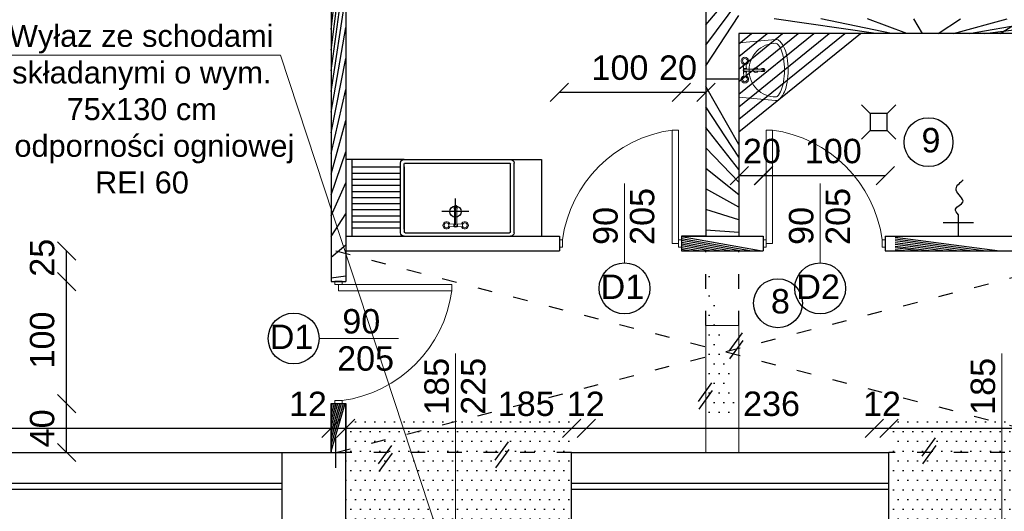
# Model space of a CAD drawing. Header units: millimetres. Extents: x 6197 to 108098, y 4257 to 29730.
# Tile 30 of 148: x 17770 to 18577, y 11097 to 11500. Entities that reach past the tile are written whole.
import ezdxf

# ---------------------------------------------------------------- set-up
doc = ezdxf.new("R2010")
doc.units = ezdxf.units.MM
doc.linetypes.add('ACAD_ISO03W100', pattern=[30, 12, -18])
doc.layers.add('R-TAB', color=1, linetype='Continuous')
doc.layers.add('wuposażenie 0.15', color=140, linetype='Continuous', lineweight=15)
doc.styles.get("Standard").update_dxf_attribs({"font": 'arial.ttf'})
doc.dimstyles.new('ISO-25', dxfattribs={"dimtxt": 2.5, "dimasz": 2.5, "dimexe": 1.25, "dimexo": 0.625, "dimtad": 1, "dimtxsty": 'Standard', "dimcen": 2.5, "dimadec": 0, "dimazin": 0, "dimtfac": 1, "dimtmove": 0, "dimatfit": 3, "dimfxl": 1, "dimarcsym": 0})
pattern_1 = [(0, (-1177844323.7111, -935728472.6591815), (3.96875, 7.9375), [0, -7.9375])]

# ---------------------------------------------------------------- blocks, each defined once
blk = doc.blocks.new('_Oblique')
at = {"color": 0, "linetype": 'ByBlock', "lineweight": -2}
blk.add_line((-0.5, -0.5), (0.5, 0.5), dxfattribs=at)
blk = doc.blocks.new('*D742')
at = {"color": 0, "lineweight": -2, "transparency": 16777216}
blk.add_line((17532.33067875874, 11165.42034002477), (18025.33067399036, 11165.42034002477), dxfattribs=at)
at = {"layer": 'Defpoints', "color": 0, "transparency": 16777216}
for p in [(18025.33067399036, 11165.42034002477), (17532.33067875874, 11145.62653955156), (18025.33067399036, 11145.62654372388)]:
    blk.add_point(p, dxfattribs=at)
at = {"color": 0, "lineweight": -2, "transparency": 16777216, "xscale": 15, "yscale": 15, "zscale": 15, "rotation": 180}
blk.add_blockref('_Oblique', (17532.33067875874, 11165.42034002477), dxfattribs=at)
at = {"color": 0, "lineweight": -2, "transparency": 16777216, "xscale": 15, "yscale": 15, "zscale": 15}
blk.add_blockref('_Oblique', (18025.33067399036, 11165.42034002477), dxfattribs=at)
at = {"color": 0, "transparency": 16777216, "insert": (17653.28853899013, 11185.41033872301), "char_height": 20, "attachment_point": 5}
blk.add_mtext('493', dxfattribs=at)
blk = doc.blocks.new('*D743')
at = {"color": 0, "lineweight": -2, "transparency": 16777216}
blk.add_line((18025.33067399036, 11165.42034002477), (18037.33067399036, 11165.42034002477), dxfattribs=at)
at = {"layer": 'Defpoints', "color": 0, "transparency": 16777216}
for p in [(18037.33067399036, 11165.42034002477), (18025.33067399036, 11145.62653955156), (18037.33067399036, 11145.6265464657)]:
    blk.add_point(p, dxfattribs=at)
at = {"color": 0, "lineweight": -2, "transparency": 16777216, "xscale": 15, "yscale": 15, "zscale": 15, "rotation": 180}
blk.add_blockref('_Oblique', (18025.33067399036, 11165.42034002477), dxfattribs=at)
at = {"color": 0, "lineweight": -2, "transparency": 16777216, "xscale": 15, "yscale": 15, "zscale": 15}
blk.add_blockref('_Oblique', (18037.33067399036, 11165.42034002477), dxfattribs=at)
at = {"color": 0, "transparency": 16777216, "insert": (18006.36895304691, 11185.41033872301), "char_height": 20, "attachment_point": 5}
blk.add_mtext('12', dxfattribs=at)
blk = doc.blocks.new('*D744')
at = {"color": 0, "lineweight": -2, "transparency": 16777216}
blk.add_line((18037.33067399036, 11165.42034002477), (18222.3306744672, 11165.42034002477), dxfattribs=at)
at = {"layer": 'Defpoints', "color": 0, "transparency": 16777216}
for p in [(18222.3306744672, 11165.42034002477), (18037.33067399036, 11145.62653943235), (18222.3306744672, 11077.62654193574)]:
    blk.add_point(p, dxfattribs=at)
at = {"color": 0, "lineweight": -2, "transparency": 16777216, "xscale": 15, "yscale": 15, "zscale": 15, "rotation": 180}
blk.add_blockref('_Oblique', (18037.33067399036, 11165.42034002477), dxfattribs=at)
at = {"color": 0, "lineweight": -2, "transparency": 16777216, "xscale": 15, "yscale": 15, "zscale": 15}
blk.add_blockref('_Oblique', (18222.3306744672, 11165.42034002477), dxfattribs=at)
at = {"color": 0, "transparency": 16777216, "insert": (18185.17959004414, 11185.41033872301), "char_height": 20, "attachment_point": 5}
blk.add_mtext('185', dxfattribs=at)
blk = doc.blocks.new('*D745')
at = {"color": 0, "lineweight": -2, "transparency": 16777216}
blk.add_line((18222.3306744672, 11165.42034002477), (18234.3306744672, 11165.42034002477), dxfattribs=at)
at = {"layer": 'Defpoints', "color": 0, "transparency": 16777216}
for p in [(18234.3306744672, 11165.42034002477), (18222.3306744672, 11077.62654193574), (18234.3306744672, 11077.62654205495)]:
    blk.add_point(p, dxfattribs=at)
at = {"color": 0, "lineweight": -2, "transparency": 16777216, "xscale": 15, "yscale": 15, "zscale": 15, "rotation": 180}
blk.add_blockref('_Oblique', (18222.3306744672, 11165.42034002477), dxfattribs=at)
at = {"color": 0, "lineweight": -2, "transparency": 16777216, "xscale": 15, "yscale": 15, "zscale": 15}
blk.add_blockref('_Oblique', (18234.3306744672, 11165.42034002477), dxfattribs=at)
at = {"color": 0, "transparency": 16777216, "insert": (18233.87398272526, 11185.41033872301), "char_height": 20, "attachment_point": 5}
blk.add_mtext('12', dxfattribs=at)
blk = doc.blocks.new('*D746')
at = {"color": 0, "lineweight": -2, "transparency": 16777216}
blk.add_line((18234.3306744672, 11165.42034002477), (18470.3306744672, 11165.42034002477), dxfattribs=at)
at = {"layer": 'Defpoints', "color": 0, "transparency": 16777216}
for p in [(18470.3306744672, 11165.42034002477), (18234.3306744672, 11077.62654193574), (18470.3306744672, 11077.62654205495)]:
    blk.add_point(p, dxfattribs=at)
at = {"color": 0, "lineweight": -2, "transparency": 16777216, "xscale": 15, "yscale": 15, "zscale": 15, "rotation": 180}
blk.add_blockref('_Oblique', (18234.3306744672, 11165.42034002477), dxfattribs=at)
at = {"color": 0, "lineweight": -2, "transparency": 16777216, "xscale": 15, "yscale": 15, "zscale": 15}
blk.add_blockref('_Oblique', (18470.3306744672, 11165.42034002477), dxfattribs=at)
at = {"color": 0, "transparency": 16777216, "insert": (18386.14987760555, 11185.41033872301), "char_height": 20, "attachment_point": 5}
blk.add_mtext('236', dxfattribs=at)
blk = doc.blocks.new('*D747')
at = {"color": 0, "lineweight": -2, "transparency": 16777216}
blk.add_line((18470.3306744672, 11165.42034002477), (18482.3306744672, 11165.42034002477), dxfattribs=at)
at = {"layer": 'Defpoints', "color": 0, "transparency": 16777216}
for p in [(18482.3306744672, 11165.42034002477), (18470.3306744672, 11077.62654193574), (18482.3306744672, 11077.62654205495)]:
    blk.add_point(p, dxfattribs=at)
at = {"color": 0, "lineweight": -2, "transparency": 16777216, "xscale": 15, "yscale": 15, "zscale": 15, "rotation": 180}
blk.add_blockref('_Oblique', (18470.3306744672, 11165.42034002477), dxfattribs=at)
at = {"color": 0, "lineweight": -2, "transparency": 16777216, "xscale": 15, "yscale": 15, "zscale": 15}
blk.add_blockref('_Oblique', (18482.3306744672, 11165.42034002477), dxfattribs=at)
at = {"color": 0, "transparency": 16777216, "insert": (18476.60872846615, 11185.41033872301), "char_height": 20, "attachment_point": 5}
blk.add_mtext('12', dxfattribs=at)
blk = doc.blocks.new('*D748')
at = {"color": 0, "lineweight": -2, "transparency": 16777216}
blk.add_line((18482.3306744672, 11165.42034002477), (18667.3306744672, 11165.42034002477), dxfattribs=at)
at = {"layer": 'Defpoints', "color": 0, "transparency": 16777216}
for p in [(18667.3306744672, 11165.42034002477), (18482.3306744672, 11077.62654193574), (18667.3306744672, 11077.6265337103)]:
    blk.add_point(p, dxfattribs=at)
at = {"color": 0, "lineweight": -2, "transparency": 16777216, "xscale": 15, "yscale": 15, "zscale": 15, "rotation": 180}
blk.add_blockref('_Oblique', (18482.3306744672, 11165.42034002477), dxfattribs=at)
at = {"color": 0, "lineweight": -2, "transparency": 16777216, "xscale": 15, "yscale": 15, "zscale": 15}
blk.add_blockref('_Oblique', (18667.3306744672, 11165.42034002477), dxfattribs=at)
at = {"color": 0, "transparency": 16777216, "insert": (18628.60188489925, 11185.41033872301), "char_height": 20, "attachment_point": 5}
blk.add_mtext('185', dxfattribs=at)
blk = doc.blocks.new('*D753')
at = {"color": 0, "lineweight": -2, "transparency": 16777216}
blk.add_line((17717.32379823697, 11322.62654193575), (17717.32379823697, 11695.62654217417), dxfattribs=at)
at = {"layer": 'Defpoints', "color": 0, "transparency": 16777216}
for p in [(17717.32379823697, 11695.62654217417), (18017.33067399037, 11695.62654217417), (18029.33067399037, 11322.62654193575)]:
    blk.add_point(p, dxfattribs=at)
at = {"color": 0, "lineweight": -2, "transparency": 16777216, "xscale": 15, "yscale": 15, "zscale": 15}
for p, rotation in [((17717.32379823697, 11695.62654217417), 90), ((17717.32379823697, 11322.62654193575), 270)]:
    blk.add_blockref('_Oblique', p, dxfattribs=dict(at, rotation=rotation))
at = {"color": 0, "transparency": 16777216, "insert": (17697.33379369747, 11523.77693864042), "char_height": 20, "attachment_point": 5, "rotation": 90}
blk.add_mtext('373', dxfattribs=at)
blk = doc.blocks.new('*D754')
at = {"color": 0, "lineweight": -2, "transparency": 16777216}
blk.add_line((17717.32379942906, 11310.62654193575), (17717.32379942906, 11322.626542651), dxfattribs=at)
at = {"layer": 'Defpoints', "color": 0, "transparency": 16777216}
for p in [(17717.32379942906, 11322.626542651), (18017.33067327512, 11322.626542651), (18029.33067375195, 11310.62654193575)]:
    blk.add_point(p, dxfattribs=at)
at = {"color": 0, "lineweight": -2, "transparency": 16777216, "xscale": 15, "yscale": 15, "zscale": 15}
for p, rotation in [((17717.32379942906, 11322.626542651), 90), ((17717.32379942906, 11310.62654193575), 270)]:
    blk.add_blockref('_Oblique', p, dxfattribs=dict(at, rotation=rotation))
at = {"color": 0, "transparency": 16777216, "insert": (17697.33379298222, 11321.84350701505), "char_height": 20, "attachment_point": 5, "rotation": 90}
blk.add_mtext('12', dxfattribs=at)
blk = doc.blocks.new('*D755')
at = {"color": 0, "lineweight": -2, "transparency": 16777216}
blk.add_line((17717.32380300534, 11145.62653955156), (17717.32380300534, 11310.62654074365), dxfattribs=at)
at = {"layer": 'Defpoints', "color": 0, "transparency": 16777216}
for p in [(17717.32380300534, 11310.62654074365), (18029.33067399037, 11310.62654074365), (18029.33067399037, 11145.62653955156)]:
    blk.add_point(p, dxfattribs=at)
at = {"color": 0, "lineweight": -2, "transparency": 16777216, "xscale": 15, "yscale": 15, "zscale": 15}
for p, rotation in [((17717.32380300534, 11310.62654074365), 90), ((17717.32380300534, 11145.62653955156), 270)]:
    blk.add_blockref('_Oblique', p, dxfattribs=dict(at, rotation=rotation))
at = {"color": 0, "transparency": 16777216, "insert": (17697.33379417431, 11236.71541043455), "char_height": 20, "attachment_point": 5, "rotation": 90}
blk.add_mtext('165', dxfattribs=at)
blk = doc.blocks.new('*D756')
at = {"color": 0, "lineweight": -2, "transparency": 16777216}
blk.add_line((17808.74740534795, 11145.62653955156), (17808.74740534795, 11185.62654193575), dxfattribs=at)
at = {"layer": 'Defpoints', "color": 0, "transparency": 16777216}
for p in [(17808.74740534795, 11185.62654193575), (18025.33067399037, 11185.62654193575), (18025.33067399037, 11145.62653955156)]:
    blk.add_point(p, dxfattribs=at)
at = {"color": 0, "lineweight": -2, "transparency": 16777216, "xscale": 15, "yscale": 15, "zscale": 15}
for p, rotation in [((17808.74740534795, 11185.62654193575), 90), ((17808.74740534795, 11145.62653955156), 270)]:
    blk.add_blockref('_Oblique', p, dxfattribs=dict(at, rotation=rotation))
at = {"color": 0, "transparency": 16777216, "insert": (17788.75739365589, 11165.42034002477), "char_height": 20, "attachment_point": 5, "rotation": 90}
blk.add_mtext('40', dxfattribs=at)
blk = doc.blocks.new('*D757')
at = {"color": 0, "lineweight": -2, "transparency": 16777216}
blk.add_line((17808.74740725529, 11185.6265400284), (17808.74740725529, 11285.62654205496), dxfattribs=at)
at = {"layer": 'Defpoints', "color": 0, "transparency": 16777216}
for p in [(17808.74740725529, 11285.62654205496), (18025.33067351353, 11285.62654205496), (18025.33067399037, 11185.6265400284)]:
    blk.add_point(p, dxfattribs=at)
at = {"color": 0, "lineweight": -2, "transparency": 16777216, "xscale": 15, "yscale": 15, "zscale": 15}
for p, rotation in [((17808.74740725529, 11285.62654205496), 90), ((17808.74740725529, 11185.6265400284), 270)]:
    blk.add_blockref('_Oblique', p, dxfattribs=dict(at, rotation=rotation))
at = {"color": 0, "transparency": 16777216, "insert": (17788.75739365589, 11237.74273403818), "char_height": 20, "attachment_point": 5, "rotation": 90}
blk.add_mtext('100', dxfattribs=at)
blk = doc.blocks.new('*D758')
at = {"color": 0, "lineweight": -2, "transparency": 16777216}
blk.add_line((17808.74741106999, 11285.62654014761), (17808.74741106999, 11310.62654074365), dxfattribs=at)
at = {"layer": 'Defpoints', "color": 0, "transparency": 16777216}
for p in [(17808.74741106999, 11310.62654074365), (18037.33067399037, 11310.62654074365), (18025.33067589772, 11285.62654014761)]:
    blk.add_point(p, dxfattribs=at)
at = {"color": 0, "lineweight": -2, "transparency": 16777216, "xscale": 15, "yscale": 15, "zscale": 15}
for p, rotation in [((17808.74741106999, 11310.62654074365), 90), ((17808.74741106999, 11285.62654014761), 270)]:
    blk.add_blockref('_Oblique', p, dxfattribs=dict(at, rotation=rotation))
at = {"color": 0, "transparency": 16777216, "insert": (17788.75739556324, 11305.09312673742), "char_height": 20, "attachment_point": 5, "rotation": 90}
blk.add_mtext('25', dxfattribs=at)
blk = doc.blocks.new('*D759')
at = {"color": 0, "lineweight": -2, "transparency": 16777216}
blk.add_line((18312.33067399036, 11440.62596317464), (18332.33067399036, 11440.62596317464), dxfattribs=at)
at = {"layer": 'Defpoints', "color": 0, "transparency": 16777216}
for p in [(18332.33067399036, 11440.62596317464), (18312.33067399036, 11322.62654193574), (18332.33067399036, 11322.62654193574)]:
    blk.add_point(p, dxfattribs=at)
at = {"color": 0, "lineweight": -2, "transparency": 16777216, "xscale": 15, "yscale": 15, "zscale": 15, "rotation": 180}
blk.add_blockref('_Oblique', (18312.33067399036, 11440.62596317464), dxfattribs=at)
at = {"color": 0, "lineweight": -2, "transparency": 16777216, "xscale": 15, "yscale": 15, "zscale": 15}
blk.add_blockref('_Oblique', (18332.33067399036, 11440.62596317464), dxfattribs=at)
at = {"color": 0, "transparency": 16777216, "insert": (18309.55155521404, 11460.61596187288), "char_height": 20, "attachment_point": 5}
blk.add_mtext('20', dxfattribs=at)
blk = doc.blocks.new('*D760')
at = {"color": 0, "lineweight": -2, "transparency": 16777216}
blk.add_line((18212.33067399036, 11440.62596317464), (18312.33067399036, 11440.62596317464), dxfattribs=at)
at = {"layer": 'Defpoints', "color": 0, "transparency": 16777216}
for p in [(18312.33067399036, 11440.62596317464), (18212.33067399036, 11322.62654193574), (18312.33067399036, 11322.62654193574)]:
    blk.add_point(p, dxfattribs=at)
at = {"color": 0, "lineweight": -2, "transparency": 16777216, "xscale": 15, "yscale": 15, "zscale": 15, "rotation": 180}
blk.add_blockref('_Oblique', (18212.33067399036, 11440.62596317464), dxfattribs=at)
at = {"color": 0, "lineweight": -2, "transparency": 16777216, "xscale": 15, "yscale": 15, "zscale": 15}
blk.add_blockref('_Oblique', (18312.33067399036, 11440.62596317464), dxfattribs=at)
at = {"color": 0, "transparency": 16777216, "insert": (18261.98876839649, 11460.61596187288), "char_height": 20, "attachment_point": 5}
blk.add_mtext('100', dxfattribs=at)
blk = doc.blocks.new('*D761')
at = {"color": 0, "lineweight": -2, "transparency": 16777216}
blk.add_line((18359.77523523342, 11372.34869142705), (18379.77523523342, 11372.34869142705), dxfattribs=at)
at = {"layer": 'Defpoints', "color": 0, "transparency": 16777216}
for p in [(18379.77523523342, 11372.34869142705), (18359.77523523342, 11254.34927018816), (18379.77523523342, 11254.34927018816)]:
    blk.add_point(p, dxfattribs=at)
at = {"color": 0, "lineweight": -2, "transparency": 16777216, "xscale": 15, "yscale": 15, "zscale": 15, "rotation": 180}
blk.add_blockref('_Oblique', (18359.77523523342, 11372.34869142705), dxfattribs=at)
at = {"color": 0, "lineweight": -2, "transparency": 16777216, "xscale": 15, "yscale": 15, "zscale": 15}
blk.add_blockref('_Oblique', (18379.77523523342, 11372.34869142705), dxfattribs=at)
at = {"color": 0, "transparency": 16777216, "insert": (18378.25387078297, 11392.33869012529), "char_height": 20, "attachment_point": 5}
blk.add_mtext('20', dxfattribs=at)
blk = doc.blocks.new('*D762')
at = {"color": 0, "lineweight": -2, "transparency": 16777216}
blk.add_line((18379.33067399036, 11372.34869142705), (18479.33067399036, 11372.34869142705), dxfattribs=at)
at = {"layer": 'Defpoints', "color": 0, "transparency": 16777216}
for p in [(18479.33067399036, 11372.34869142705), (18379.33067399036, 11254.34927018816), (18479.33067399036, 11254.34927018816)]:
    blk.add_point(p, dxfattribs=at)
at = {"color": 0, "lineweight": -2, "transparency": 16777216, "xscale": 15, "yscale": 15, "zscale": 15, "rotation": 180}
blk.add_blockref('_Oblique', (18379.33067399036, 11372.34869142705), dxfattribs=at)
at = {"color": 0, "lineweight": -2, "transparency": 16777216, "xscale": 15, "yscale": 15, "zscale": 15}
blk.add_blockref('_Oblique', (18479.33067399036, 11372.34869142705), dxfattribs=at)
at = {"color": 0, "transparency": 16777216, "insert": (18436.72249322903, 11392.33869012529), "char_height": 20, "attachment_point": 5}
blk.add_mtext('100', dxfattribs=at)

msp = doc.modelspace()

# ---------------------------------------------------------------- hatches: boundary and pattern name
h = msp.add_hatch()
h.set_pattern_fill('ANSI31', color=256, scale=5)
h.set_pattern_definition([(45, (-1177844315.7111, -935728472.6591815), (-11.22532015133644, 11.22532015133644), [])])
h.paths.add_polyline_path([(18687.3306744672, 11695.62654205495), (18675.3306744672, 11695.62654205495), (18675.3306744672, 11680.6265337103), (18678.3306744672, 11680.6265337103), (18678.3306744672, 11680.62653382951), (18684.3306744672, 11680.62653382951), (18687.3306744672, 11680.62653382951)])
h.paths.add_polyline_path([(18679.3306744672, 11580.62653382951), (18667.3306744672, 11580.6265337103), (18667.3306744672, 11500.62654181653), (18359.33067399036, 11500.62654181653), (18359.33067399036, 11597.14328094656), (18359.33067399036, 11695.62654193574), (18332.33067399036, 11695.62654193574), (18332.33067399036, 11593.62654193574), (18332.33067399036, 11322.62654181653), (18359.33067399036, 11322.62654193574), (18359.33067399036, 11488.62654181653), (18667.3306744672, 11488.62654181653), (18667.3306744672, 11322.62654181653), (18667.3306744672, 11285.62654193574), (18679.3306744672, 11285.62654181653)])
h.paths.add_polyline_path([(18667.3306744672, 11322.62654181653), (18487.33067399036, 11322.62654181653), (18487.33067399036, 11310.62654181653), (18667.3306744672, 11310.62654181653)], flags=17)
h.paths.add_polyline_path([(18379.33067399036, 11322.62654181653), (18312.33067399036, 11322.62654205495), (18312.33067399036, 11310.62654193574), (18379.33067399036, 11310.62654181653)])
h.paths.add_polyline_path([(18212.33067399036, 11322.62654181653), (18037.33067399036, 11322.62654193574), (18037.33067399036, 11310.62654193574), (18212.33067399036, 11310.62654169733)])
h.paths.add_polyline_path([(18037.33067399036, 11695.62654193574), (18025.33067399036, 11695.62654193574), (18025.33067399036, 11285.62654193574), (18037.33067399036, 11285.62654205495)])
h.paths.add_polyline_path([(18025.33067399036, 11185.62654193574), (18025.33067399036, 11145.62654193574), (18037.33067399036, 11145.62654193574), (18037.33067422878, 11185.62654205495)])
h = msp.add_hatch()
h.set_pattern_fill('DOTS', color=256, scale=5)
h.set_pattern_definition(pattern_1)
h.paths.add_polyline_path([(18332.33067399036, 11145.62654193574), (18359.33067399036, 11145.62654193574), (18359.33067399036, 11249.62654181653), (18332.33067399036, 11249.62654193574)])
h = msp.add_hatch()
h.set_pattern_fill('ANSI31', color=256, scale=5)
h.set_pattern_definition([(45, (-1177844323.7111, -935728472.6591815), (-11.22532015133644, 11.22532015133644), [])])
h.paths.add_polyline_path([(17985.33067422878, 11077.62654205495), (18037.3306744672, 11077.62654205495), (18037.3306744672, 11145.62654193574), (17985.33067422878, 11145.62654193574)])
h = msp.add_hatch()
h.set_pattern_fill('DOTS', color=256, scale=5)
h.set_pattern_definition(pattern_1)
h.paths.add_polyline_path([(18127.37009793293, 11145.62654193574), (18037.3306744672, 11145.62654193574), (18037.3306744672, 11077.62654205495), (18127.37009793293, 11077.62654205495)])
h.paths.add_polyline_path([(18222.3306744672, 11145.62654193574), (18127.37009793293, 11145.62654193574), (18127.37009793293, 11077.62654205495), (18222.3306744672, 11077.62654205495)])
h = msp.add_hatch()
h.set_pattern_fill('DOTS', color=256, scale=5)
h.set_pattern_definition(pattern_1)
h.paths.add_polyline_path([(18667.3306744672, 11077.62654193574), (18667.3306744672, 11077.62654205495), (18667.3306744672, 11145.62654193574), (18482.3306744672, 11145.62654193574), (18482.3306744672, 11077.62654193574)])

# ---------------------------------------------------------------- linework, layer by layer
at = {"lineweight": 30}
for p, q in [((18025.33067399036, 11695.62654193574), (18025.33067399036, 11285.62654181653)), ((18037.33067399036, 11695.62654193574), (18037.33067399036, 11285.62654193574)), ((18332.33067399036, 11593.62654205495), (18332.33067399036, 11322.62654193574)), ((18359.33067399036, 11488.62654181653), (18359.33067399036, 11322.62654193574)), ((18667.3306744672, 11488.62654181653), (18359.33067399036, 11488.62654181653)), ((18332.33067399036, 11451.62654181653), (18359.33067399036, 11451.62654169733)), ((18037.33067399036, 11322.62654205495), (18212.33067399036, 11322.62654181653)), ((18212.33067399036, 11322.62654193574), (18212.33067399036, 11310.62654205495)), ((18312.33067399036, 11322.62654181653), (18379.33067399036, 11322.62654181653)), ((18312.33067399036, 11322.62654193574), (18312.33067399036, 11310.62654205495)), ((18379.33067399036, 11322.62654193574), (18379.33067399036, 11310.62654169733)), ((18479.33067399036, 11322.62654181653), (18667.3306744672, 11322.62654181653)), ((18479.33067399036, 11322.62654193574), (18479.33067399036, 11310.62654169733)), ((18037.33067399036, 11310.62654205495), (18212.33067399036, 11310.62654169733)), ((18312.33067399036, 11310.62654169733), (18379.33067399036, 11310.62654181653)), ((18479.33067399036, 11310.62654181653), (18667.3306744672, 11310.62654181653)), ((18025.33067399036, 11285.62654193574), (18037.33067399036, 11285.62654205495)), ((18025.33067399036, 11185.62654193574), (18025.33067399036, 11145.62654205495)), ((18025.33067399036, 11185.62654193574), (18037.33067399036, 11185.62654205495)), ((18037.33067399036, 11185.62654205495), (18037.33067399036, 11145.62654205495)), ((17472.33067399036, 11145.62654193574), (17985.33067422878, 11145.62654193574)), ((17985.33067422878, 11077.62654193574), (17985.33067422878, 11145.62654193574)), ((17985.33067422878, 11145.62654193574), (18037.3306744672, 11145.62654193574)), ((18037.3306744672, 11077.62654193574), (18037.3306744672, 11145.62654193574)), ((18222.3306744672, 11145.62654193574), (18332.33067399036, 11145.62654193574)), ((18222.3306744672, 11077.62654193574), (18222.3306744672, 11145.62654193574)), ((18332.33067399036, 11145.62654193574), (18359.33067399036, 11145.62654193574)), ((18359.33067399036, 11145.62654193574), (18482.3306744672, 11145.62654205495)), ((18482.3306744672, 11077.62654193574), (18482.3306744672, 11145.62654193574)), ((17432.33067399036, 11120.62654193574), (17985.33067422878, 11120.62654181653)), ((17432.33067399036, 11115.62654193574), (17985.33067422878, 11115.62654181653)), ((18222.3306744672, 11120.62654193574), (18482.3306744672, 11120.62654181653)), ((18222.3306744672, 11115.62654193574), (18482.3306744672, 11115.62654181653))]:
    msp.add_line(p, q, dxfattribs=at)
at = {"lineweight": 20}
for p, q in [((17748.90270977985, 11470.91376181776), (17984.02769142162, 11470.91376181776)), ((17984.02769142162, 11470.91376181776), (18129.83067422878, 11027.62654205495)), ((18309.83067399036, 11409.62654193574), (18304.83067399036, 11409.62654193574)), ((18304.83067399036, 11409.62654193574), (18304.83067399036, 11316.62654193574)), ((18309.83067399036, 11319.62654193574), (18309.83067399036, 11409.62654193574)), ((18381.83067399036, 11319.62654181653), (18381.83067399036, 11409.62654181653)), ((18381.83067399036, 11409.62654181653), (18386.83067399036, 11409.62654181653)), ((18386.83067399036, 11409.62654181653), (18386.83067399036, 11316.62654181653)), ((18265.67444520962, 11300.85872563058), (18265.67444520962, 11365.77023359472)), ((18425.98690277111, 11300.85872551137), (18425.98690277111, 11365.77023347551)), ((18214.83067399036, 11319.62654193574), (18212.33067399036, 11319.62654193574)), ((18214.83067399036, 11316.62654193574), (18214.83067399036, 11319.62654193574)), ((18214.83067399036, 11316.62654193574), (18214.83067399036, 11313.62654193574)), ((18309.83067399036, 11316.62654193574), (18304.83067399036, 11316.62654193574)), ((18309.83067399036, 11316.62654193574), (18309.83067399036, 11319.62654193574)), ((18309.83067399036, 11319.62654193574), (18312.33067399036, 11319.62654193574)), ((18309.83067399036, 11316.62654193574), (18309.83067399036, 11313.62654193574)), ((18381.83067399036, 11319.62654181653), (18379.33067399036, 11319.62654181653)), ((18381.83067399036, 11316.62654181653), (18381.83067399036, 11319.62654181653)), ((18381.83067399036, 11316.62654181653), (18386.83067399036, 11316.62654181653)), ((18381.83067399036, 11316.62654181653), (18381.83067399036, 11313.62654181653)), ((18476.83067399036, 11316.62654181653), (18476.83067399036, 11319.62654181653)), ((18476.83067399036, 11319.62654181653), (18479.33067399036, 11319.62654181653)), ((18476.83067399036, 11316.62654181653), (18476.83067399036, 11313.62654181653)), ((18214.83067399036, 11313.62654193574), (18212.33067399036, 11313.62654193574)), ((18309.83067399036, 11313.62654193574), (18312.33067399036, 11313.62654193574)), ((18381.83067399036, 11313.62654181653), (18379.33067399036, 11313.62654181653)), ((18476.83067399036, 11313.62654181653), (18479.33067399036, 11313.62654181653)), ((18028.33067399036, 11283.12654193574), (18028.33067399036, 11285.62654193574)), ((18031.33067399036, 11283.12654193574), (18028.33067399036, 11283.12654193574)), ((18031.33067399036, 11283.12654193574), (18031.33067399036, 11278.12654193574)), ((18031.33067399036, 11283.12654193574), (18034.33067399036, 11283.12654193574)), ((18034.33067399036, 11283.12654193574), (18034.33067399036, 11285.62654193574)), ((18034.33067399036, 11283.12654193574), (18124.33067399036, 11283.12654193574)), ((18124.33067399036, 11283.12654193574), (18124.33067399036, 11278.12654193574)), ((18124.33067399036, 11278.12654193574), (18031.33067399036, 11278.12654193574)), ((18015.56285744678, 11238.970313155), (18080.47436553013, 11238.970313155)), ((18127.37009793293, 11226.62806566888), (18127.37009793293, 11033.06628628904)), ((18574.8306744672, 11226.62806554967), (18574.8306744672, 11033.06628616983)), ((18031.33067422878, 11188.13291474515), (18028.33067422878, 11188.13291474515)), ((18028.33067422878, 11188.13291474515), (18028.33067422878, 11185.63291474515)), ((18031.33067422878, 11188.13291474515), (18034.33067422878, 11188.13291474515)), ((18034.33067422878, 11188.13291474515), (18034.33067422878, 11185.63291474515))]:
    msp.add_line(p, q, dxfattribs=at)
at = {"color": 0}
for p, q in [((18459.88178354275, 11430.31679388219), (18466.88178354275, 11423.31679388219)), ((18487.88178354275, 11430.31679388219), (18480.88178354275, 11423.31679388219)), ((18480.88178354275, 11423.31679388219), (18466.88178354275, 11423.31679388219)), ((18466.88178354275, 11423.31679388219), (18466.88178354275, 11409.31679388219)), ((18480.88178354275, 11409.31679388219), (18480.88178354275, 11423.31679388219)), ((18459.88178354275, 11402.31679388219), (18466.88178354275, 11409.31679388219)), ((18466.88178354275, 11409.31679388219), (18480.88178354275, 11409.31679388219)), ((18487.88178354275, 11402.31679388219), (18480.88178354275, 11409.31679388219))]:
    msp.add_line(p, q, dxfattribs=at)
for p, q in [((18085.22357946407, 11385.62654181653), (18037.33067399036, 11385.62654181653)), ((18085.22357946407, 11385.62654181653), (18042.24344926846, 11385.62654181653)), ((18042.24344926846, 11385.62654181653), (18042.24344926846, 11322.62654193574)), ((18082.22357946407, 11325.62654181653), (18082.22357946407, 11382.62654181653)), ((18085.22357946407, 11385.62654181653), (18172.22357946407, 11385.62654181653)), ((18085.22357946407, 11385.62654181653), (18127.22357946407, 11385.62654181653)), ((18085.22357946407, 11328.62654181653), (18085.22357946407, 11381.87654181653)), ((18085.97357946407, 11382.62654181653), (18127.22357946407, 11382.62654181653)), ((18127.22357946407, 11385.62654181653), (18169.22357946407, 11385.62654181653)), ((18127.22357946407, 11382.62654181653), (18171.47357946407, 11382.62654181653)), ((18172.22357946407, 11385.62654181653), (18197.64672475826, 11385.62654181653)), ((18172.22357946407, 11326.37654181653), (18172.22357946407, 11381.87654181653)), ((18175.22357946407, 11325.62654181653), (18175.22357946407, 11382.62654181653)), ((18197.64672475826, 11385.62654181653), (18197.64672475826, 11322.62654181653)), ((18082.22357946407, 11379.18847449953), (18042.24344926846, 11379.18847449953)), ((18082.22357946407, 11374.18847449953), (18042.24344926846, 11374.18847449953)), ((18085.22357946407, 11379.62654181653), (18085.22357946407, 11326.37654181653)), ((18082.22357946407, 11369.18847449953), (18042.24344926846, 11369.18847449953)), ((18082.22357946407, 11364.18847449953), (18042.24344926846, 11364.18847449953)), ((18082.22357946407, 11359.18847449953), (18042.24344926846, 11359.18847449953)), ((18082.22357946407, 11354.18847449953), (18042.24344926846, 11354.18847449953)), ((18082.22357946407, 11349.18847449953), (18042.24344926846, 11349.18847449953)), ((18082.22357946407, 11344.18847449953), (18042.24344926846, 11344.18847449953)), ((18539.14916020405, 11323.00823887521), (18539.14916020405, 11340.27769597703)), ((18082.22357946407, 11339.18847449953), (18042.24344926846, 11339.18847449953)), ((18082.22357946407, 11334.18847449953), (18042.24344926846, 11334.18847449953)), ((18526.79558831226, 11333.99251397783), (18551.50273209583, 11333.99251397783)), ((18082.22357946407, 11329.18847449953), (18042.24344926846, 11329.18847449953)), ((18085.97357946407, 11325.62654181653), (18127.22357946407, 11325.62654181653)), ((18127.22357946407, 11325.62654181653), (18171.47357946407, 11325.62654181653)), ((18127.22357946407, 11325.62654181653), (18171.47357946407, 11325.62654181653)), ((18332.33067399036, 11322.62654193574), (18312.33067399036, 11322.62654193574)), ((18312.33067399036, 11319.62654193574), (18312.33067399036, 11313.62654193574)), ((18359.33067399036, 11322.62654193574), (18379.33067399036, 11322.62654193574)), ((18379.33067399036, 11319.62654181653), (18379.33067399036, 11313.62654181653)), ((18034.33067399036, 11285.62654193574), (18028.33067399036, 11285.62654193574)), ((18025.33067399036, 11145.62654193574), (18025.33067399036, 11185.62654193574)), ((18037.33067399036, 11145.62654193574), (18037.33067422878, 11185.62654205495)), ((18029.33067399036, 11133.12653967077), (18029.33067375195, 11158.12653955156))]:
    msp.add_line(p, q)
at = {"linetype": 'ACAD_ISO03W100'}
for p, q in [((18029.33067375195, 11145.62653955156), (18667.3306744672, 11310.62654181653)), ((18029.33067399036, 11310.62654074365), (18667.3306744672, 11145.6265337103)), ((18332.33067399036, 11249.62654193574), (18332.33067399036, 11310.62654205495)), ((18359.33067399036, 11249.62654181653), (18359.33067399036, 11310.62654205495)), ((18222.3306744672, 11145.62654193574), (18037.3306744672, 11145.62654193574)), ((18667.3306744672, 11145.62654193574), (18482.3306744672, 11145.62654193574))]:
    msp.add_line(p, q, dxfattribs=at)
at = {"lineweight": 0}
for p, q in [((18332.33067399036, 11249.62654205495), (18332.33067399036, 11145.62654193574)), ((18332.33067399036, 11249.62654193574), (18359.33067399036, 11249.62654181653)), ((18359.33067399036, 11249.62654181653), (18359.33067399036, 11145.62654193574))]:
    msp.add_line(p, q, dxfattribs=at)
at = {"color": 1}
for p, q in [((18351.53214889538, 11228.56233688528), (18362.39969306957, 11243.7106746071)), ((18352.06896739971, 11222.30357905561), (18362.93651157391, 11237.45191677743)), ((18326.38821178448, 11187.44336625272), (18337.25575595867, 11202.59170397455)), ((18326.92503028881, 11181.18460842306), (18337.792574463, 11196.33294614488)), ((18159.88728648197, 11139.21557077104), (18170.75483065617, 11154.36390849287)), ((18509.60007577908, 11142.593090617), (18520.46761995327, 11157.74142833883)), ((18064.23531490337, 11136.28919967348), (18075.10285907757, 11151.4375373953)), ((18160.4241049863, 11132.95681294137), (18171.2916491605, 11148.1051506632)), ((18510.13689428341, 11136.33433278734), (18521.0044384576, 11151.48267050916)), ((18064.77213340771, 11130.03044184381), (18075.6396775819, 11145.17877956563))]:
    msp.add_line(p, q, dxfattribs=at)
for centre, radius in [((18514.73502164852, 11399.7301468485), 20), ((18265.67444520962, 11280.00023218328), 20.85849344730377), ((18425.98690277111, 11280.00023206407), 20.85849344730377), ((18391.41032892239, 11267.83562024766), 20), ((17994.70436411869, 11238.970313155), 20.85849344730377)]:
    msp.add_circle(centre, radius)
at = {"color": 0}
msp.add_circle((18127.22357946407, 11342.87654181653), 4.65, dxfattribs=at)
at = {"lineweight": 20}
for centre, radius, start, end in [((18319.4221299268, 11305.03508719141), 105.6043692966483, 97.94200749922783, 172.0579857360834), ((18372.23921495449, 11305.0350819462), 105.6043749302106, 7.942021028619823, 82.05799250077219), ((18019.75377994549, 11292.7108426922), 105.5889594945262, 277.9351937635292, 352.060744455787)]:
    msp.add_arc(centre, radius, start, end, dxfattribs=at)
at = {"extrusion": (0, 0, -1)}
for centre, radius, start, end in [((-18085.22357946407, 11382.62654181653), 3, 0, 90), ((-18085.97357946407, 11381.87654181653), 0.75, 0, 90), ((-18171.47357946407, 11381.87654181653), 0.75, 90, 180), ((-18172.22357946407, 11382.62654181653), 3, 90, 180), ((-18085.22357946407, 11325.62654181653), 3, 270, 0), ((-18085.97357946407, 11326.37654181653), 0.75, 270, 0), ((-18171.47357946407, 11326.37654181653), 0.75, 180, 270), ((-18172.22357946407, 11325.62654181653), 3, 180, 270)]:
    msp.add_arc(centre, radius, start, end, dxfattribs=at)
msp.add_spline([(18539.14916020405, 11340.27769597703), (18536.89610939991, 11344.96549090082), (18542.84182291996, 11350.65057905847), (18537.42477208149, 11360.43361552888), (18543.10586386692, 11368.76264818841)], degree=3)
at = {"layer": 'Defpoints', "color": 0}
for p, q in [((18127.22357946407, 11331.64709182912), (18127.22357946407, 11353.48244174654)), ((18138.13037949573, 11342.87654181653), (18116.04692941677, 11342.87654181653))]:
    msp.add_line(p, q, dxfattribs=at)
at = {"layer": 'wuposażenie 0.15', "color": 0}
for p, q in [((18363.46095520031, 11464.44684311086), (18363.09713965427, 11459.59596868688)), ((18365.20590454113, 11464.44684311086), (18365.56972008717, 11459.59596868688)), ((18363.46095520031, 11453.04616972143), (18363.09713965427, 11457.89704414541)), ((18365.56972008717, 11457.89704414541), (18365.20590454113, 11453.04616972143)), ((18378.53355890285, 11459.99650617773), (18379.41355877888, 11459.99650617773)), ((18126.14368182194, 11345.82667072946), (18126.14368182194, 11346.70667072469)), ((18121.69334512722, 11332.49901660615), (18126.5442195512, 11332.86283215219)), ((18128.24314409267, 11332.86283215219), (18133.09401851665, 11332.49901660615)), ((18121.69334512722, 11330.75406702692), (18126.5442195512, 11330.39025148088)), ((18128.24314409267, 11330.39025148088), (18133.09401851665, 11330.75406702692))]:
    msp.add_line(p, q, dxfattribs=at)
for points in [[(18389.29030710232, 11433.76510330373), (18359.33067399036, 11436.50566025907), (18359.33067399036, 11480.9873523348), (18389.29030710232, 11483.72790952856, -0.02280923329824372), (18389.69775706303, 11483.74650617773, -0.2034527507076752), (18392.91523915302, 11482.38076277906, -0.09716323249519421), (18396.76882487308, 11476.42417570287, -0.05413092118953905), (18398.85899168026, 11468.94031377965, -0.04107152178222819), (18399.69775706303, 11458.74650617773, -0.04107152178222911), (18398.85899168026, 11448.5526985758, -0.05413092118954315), (18396.76882487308, 11441.06883665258, -0.09716323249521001), (18392.91523915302, 11435.11224981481, -0.2034527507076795), (18389.69775706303, 11433.74650617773, -0.2034527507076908)], [(18389.56359106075, 11480.74038263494, -0.02280923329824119), (18389.69775706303, 11480.74650617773, -0.2034527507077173), (18390.75721627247, 11480.29679151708, -0.09716323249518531), (18393.98339468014, 11475.31000372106, -0.05413092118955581), (18395.89934044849, 11468.44994279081, -0.04107152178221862), (18396.69775706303, 11458.74650617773, -0.04107152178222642), (18395.89934044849, 11449.04306980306, -0.05413092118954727), (18393.98339468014, 11442.18300863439, -0.09716323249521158), (18390.75721627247, 11437.19622131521, -0.2034527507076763), (18389.69775706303, 11436.74650617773, -0.0984914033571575), (18381.27872138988, 11438.4211566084, -0.098491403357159), (18374.14140778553, 11443.19015713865, -0.09849140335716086), (18369.37240725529, 11450.327470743, -0.09849140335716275), (18367.69775706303, 11458.74650617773, -0.09849140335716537), (18369.37240725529, 11467.16554185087, -0.09849140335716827), (18374.14140778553, 11474.30285545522, -0.09849140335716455), (18381.27872138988, 11479.07185598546, -0.09849140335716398), (18389.69775706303, 11480.74650617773)], [(18378.81554752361, 11459.53689333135, 0.1045459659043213), (18378.53355890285, 11459.59650632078), (18364.33342987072, 11459.59650632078, 0.9999999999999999), (18364.33342987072, 11457.89650627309), (18378.53355890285, 11457.89650627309, 0.1045459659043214), (18378.81554752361, 11457.95611950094)], [(18377.67576628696, 11457.89650627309, 0.009141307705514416), (18377.70633512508, 11457.86262270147, 0.1007964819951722), (18378.08968287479, 11457.59034296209, 0.1045459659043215), (18378.53355890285, 11457.49650617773, 0.1045459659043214), (18378.9774346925, 11457.59034296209)], [(18378.9774346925, 11459.9026698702, 0.1045459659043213), (18378.53355890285, 11459.99650617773, 0.1045459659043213), (18378.08968287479, 11459.9026698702, 0.1007964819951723), (18377.70633512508, 11459.63038965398)], [(18378.53355890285, 11457.49650617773), (18379.41355877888, 11457.49650617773, 0.1045459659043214), (18379.85743480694, 11457.59034296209, 0.1007964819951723), (18380.24078255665, 11457.86262270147, 0.09591071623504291), (18380.4932444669, 11458.26435848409, 0.09272044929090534), (18380.58342987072, 11458.74650617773, 0.09272044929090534), (18380.4932444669, 11459.2286543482, 0.09591071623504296), (18380.24078255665, 11459.63038965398, 0.1007964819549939), (18379.85743480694, 11459.9026698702)], [(18379.70342975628, 11458.74650617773, 0.09272044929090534), (18379.61324459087, 11459.2286543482, 0.09591071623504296), (18379.36078244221, 11459.63038965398, 0.1007964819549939), (18378.9774346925, 11459.9026698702)], [(18378.9774346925, 11457.59034296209, 0.1007964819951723), (18379.36078244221, 11457.86262270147, 0.09591071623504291), (18379.61324459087, 11458.26435848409)], [(18128.64368182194, 11345.82667072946), (18128.64368182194, 11346.70667072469, 0.1045459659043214), (18128.54984527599, 11347.15054663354, 0.1007964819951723), (18128.27756529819, 11347.53389450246, 0.09591071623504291), (18127.87582975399, 11347.78635653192, 0.09272044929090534), (18127.39368182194, 11347.87654181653, 0.09272044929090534), (18126.91153388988, 11347.78635653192, 0.09591071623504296), (18126.50979834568, 11347.53389450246, 0.1007964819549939), (18126.23751836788, 11347.15054663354)], [(18126.23751836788, 11346.27054663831, 0.1045459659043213), (18126.14368182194, 11345.82667072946, 0.1045459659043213), (18126.23751836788, 11345.38279482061, 0.1007964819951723), (18126.50979834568, 11344.99944695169)], [(18127.39368182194, 11346.9965418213, 0.09272044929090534), (18126.91153388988, 11346.90635653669, 0.09591071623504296), (18126.50979834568, 11346.65389450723, 0.1007964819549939), (18126.23751836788, 11346.27054663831)], [(18126.60329490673, 11346.10865946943, 0.1045459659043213), (18126.5436819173, 11345.82667072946), (18126.5436819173, 11331.62654181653, 0.9999999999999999), (18128.24368172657, 11331.62654181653), (18128.24368172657, 11345.82667072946, 0.1045459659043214), (18128.18406873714, 11346.10865946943)], [(18128.54984527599, 11346.27054663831, 0.1007964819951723), (18128.27756529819, 11346.65389450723, 0.09591071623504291), (18127.87582975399, 11346.90635653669)], [(18128.24368172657, 11344.96887811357, 0.009141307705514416), (18128.27756529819, 11344.99944695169, 0.1007964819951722), (18128.54984527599, 11345.38279482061, 0.1045459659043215), (18128.64368182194, 11345.82667072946, 0.1045459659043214), (18128.54984527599, 11346.27054663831)]]:
    msp.add_lwpolyline(points, format="xyb", dxfattribs=at)
for centre in [(18364.33342987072, 11466.24650617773), (18364.33342987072, 11451.24650617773), (18119.89368182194, 11331.62654181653), (18134.89368182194, 11331.62654181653)]:
    msp.add_circle(centre, 1.999999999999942, dxfattribs=at)
for centre, radius, start, end in [((18364.33342987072, 11466.24650617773), 2.999999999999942, 288.4795441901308, 251.5204558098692), ((18373.19775706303, 11458.74650617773), 1.999999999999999, 25.15066144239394, 154.849338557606), ((18364.33342987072, 11451.24650617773), 2.999999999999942, 108.4795441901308, 71.52045580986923), ((18364.33342987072, 11458.74650617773), 1.499999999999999, 34.51810316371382, 325.4818968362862), ((18373.19775706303, 11458.74650617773), 1.999999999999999, 205.150661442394, 334.8493385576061), ((18378.61763149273, 11458.77751012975), 1.248144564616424, 136.8965340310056, 138.9915136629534), ((18378.50064855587, 11458.8253931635), 0.7780705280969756, 43.10346596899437, 66.12654822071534), ((18378.50064855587, 11458.66761966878), 0.7780705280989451, 293.8734517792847, 316.8965340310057), ((18378.44948607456, 11458.77751012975), 0.8481445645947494, 21.18937078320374, 43.10346596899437), ((18378.44948607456, 11458.7155022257), 0.8481445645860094, 316.8965340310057, 338.8106292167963), ((18378.36950927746, 11458.74650617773), 0.933920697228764, 0, 21.18937078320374), ((18378.36950927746, 11458.74650617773), 0.9339206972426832, 338.8106292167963, 0), ((18379.41355877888, 11458.89975210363), 1.096754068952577, 66.12654822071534, 90), ((18378.36950927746, 11458.74650617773), 1.333920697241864, 338.8106292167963, 0), ((18127.24043589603, 11346.70667072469), 1.096754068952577, 156.1265544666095, 180), ((18127.36267786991, 11345.91074343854), 1.248144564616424, 226.8965386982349, 228.9915091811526), ((18127.31479507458, 11345.79376050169), 0.7780705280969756, 133.1034613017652, 156.1265544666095), ((18127.36267786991, 11345.74259802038), 0.8481445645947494, 111.1893732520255, 133.1034613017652), ((18127.39368182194, 11345.66262110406), 0.933920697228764, 90, 111.1893732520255), ((18127.39368182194, 11345.66262110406), 1.333920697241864, 68.81062674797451, 90), ((18127.39368182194, 11345.66262110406), 0.9339206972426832, 68.81062674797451, 90), ((18127.42468577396, 11345.74259802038), 0.8481445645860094, 46.89653869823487, 68.81062674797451), ((18127.4725685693, 11345.79376050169), 0.7780705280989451, 23.87344553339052, 46.89653869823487), ((18119.89368182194, 11331.62654181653), 2.999999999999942, 18.47954202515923, 341.5204579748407), ((18127.39368182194, 11331.62654181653), 1.499999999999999, 124.5181031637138, 55.48189683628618), ((18134.89368182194, 11331.62654181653), 2.999999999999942, 198.4795420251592, 161.5204579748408)]:
    msp.add_arc(centre, radius, start, end, dxfattribs=at)

# ---------------------------------------------------------------- texts
for s, width, insert, char_height, attachment_point in [('\\pi133.02116;POMIESZCZENIE\\P\\pi171.94886; SOCJALNE', 513.039595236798, (15661.35022932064, 11539.05351885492), 22, 1), ('\\pi37.22769;Wyłaz ze schodami \\P\\pi39.8;składanymi o wym. \\P\\pi84.42551;75x130 cm \\P\\pi20.68881;o odporności ogniowej \\P\\pi107.67448;REI 60', 289.0433739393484, (17724.32874780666, 11495.77109678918), 18, 1), ('9', 68.36028754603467, (18508.97720747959, 11411.35404010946), 20, 1), ('D1', 68.36028754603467, (18281.84622746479, 11291.35222729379), 20, 3), ('D2', 68.36028754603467, (18442.15868502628, 11291.35222717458), 20, 3), ('8', 68.36028754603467, (18385.65251475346, 11279.45951350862), 20, 1), ('D1', 68.36028754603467, (18010.87614637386, 11250.32230826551), 20, 3), ('\\pi50.80241;POMIESZCZENIE \\P\\pi109.92588;BIUROWE', 382.2835464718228, (15734.66214996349, 11224.23978372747), 25, 1)]:
    msp.add_mtext_dynamic_manual_height_columns(s, width=width, gutter_width=12.5, heights=[0], dxfattribs=dict(insert=insert, char_height=char_height, attachment_point=attachment_point))
at = {"lineweight": 20, "char_height": 20, "attachment_point": 1, "rotation": 89.99999999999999}
for s, insert in [('205', (18270.08532744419, 11315.62059041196)), ('205', (18430.39778500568, 11315.62059029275)), ('90', (18240.07586580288, 11315.62059041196)), ('90', (18400.38832336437, 11315.62059029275)), ('\\pt0;185', (18101.77151852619, 11176.47842224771)), ('225', (18131.7809801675, 11176.47842224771)), ('\\pt0;185', (18549.23209506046, 11176.4784221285))]:
    msp.add_mtext_dynamic_manual_height_columns(s, width=37.211574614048, gutter_width=12.5, heights=[0], dxfattribs=dict(at, insert=insert))
at = {"lineweight": 20, "char_height": 20, "attachment_point": 7}
for s, insert in [('90', (18034.54551273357, 11242.78553661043)), ('205', (18030.32472210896, 11212.33630152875))]:
    msp.add_mtext_dynamic_manual_height_columns(s, width=37.211574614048, gutter_width=12.5, heights=[0], dxfattribs=dict(at, insert=insert))
at = {"layer": 'R-TAB', "color": 0, "ltscale": 24, "insert": (8054.142809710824, 11524.5361082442), "char_height": 30, "width": 2065.84350681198, "attachment_point": 1}
msp.add_mtext('\\pi772.57046;ELEWACJA POŁUDNIOWA', dxfattribs=at)

# ---------------------------------------------------------------- dimensions: what is measured, and where the dimension line sits
for base, p1, p2, picture, middle in [((17717.32379823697, 11695.62654217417), (18029.33067399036, 11322.62654193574), (18017.33067399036, 11695.62654217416), '*D753', (17697.33379369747, 11523.77693864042)), ((17717.32379942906, 11322.626542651), (18029.33067375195, 11310.62654193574), (18017.33067327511, 11322.626542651), '*D754', (17697.33379298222, 11321.84350701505)), ((17717.32380300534, 11310.62654074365), (18029.33067399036, 11145.62653955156), (18029.33067399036, 11310.62654074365), '*D755', (17697.33379417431, 11236.71541043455)), ((17808.74741106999, 11310.62654074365), (18025.33067589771, 11285.6265401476), (18037.33067399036, 11310.62654074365), '*D758', (17788.75739556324, 11305.09312673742)), ((17808.74740725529, 11285.62654205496), (18025.33067399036, 11185.6265400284), (18025.33067351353, 11285.62654205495), '*D757', (17788.75739365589, 11237.74273403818)), ((17808.74740534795, 11185.62654193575), (18025.33067399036, 11145.62653955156), (18025.33067399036, 11185.62654193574), '*D756', (17788.75739365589, 11165.42034002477))]:
    dim = msp.add_linear_dim(base=base, p1=p1, p2=p2, angle=90, dimstyle='ISO-25', override={"dimtxt": 20, "dimasz": 15, "dimblk1": 'Oblique', "dimblk2": 'Oblique', "dimsah": 1, "dimse1": 1, "dimse2": 1, "dimtmove": 2})
    dim.commit()
    dim.dimension.update_dxf_attribs({"geometry": picture, "text_midpoint": middle, "dimtype": 160})
for base, p1, p2, picture, middle in [((18312.33067399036, 11440.62596317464), (18212.33067399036, 11322.62654193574), (18312.33067399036, 11322.62654193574), '*D760', (18261.98876839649, 11460.61596187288)), ((18332.33067399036, 11440.62596317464), (18312.33067399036, 11322.62654193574), (18332.33067399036, 11322.62654193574), '*D759', (18309.55155521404, 11460.61596187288)), ((18379.77523523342, 11372.34869142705), (18359.77523523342, 11254.34927018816), (18379.77523523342, 11254.34927018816), '*D761', (18378.25387078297, 11392.33869012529)), ((18479.33067399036, 11372.34869142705), (18379.33067399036, 11254.34927018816), (18479.33067399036, 11254.34927018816), '*D762', (18436.72249322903, 11392.33869012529)), ((18025.33067399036, 11165.42034002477), (17532.33067875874, 11145.62653955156), (18025.33067399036, 11145.62654372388), '*D742', (17653.28853899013, 11185.41033872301)), ((18037.33067399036, 11165.42034002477), (18025.33067399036, 11145.62653955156), (18037.33067399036, 11145.6265464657), '*D743', (18006.36895304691, 11185.41033872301)), ((18222.3306744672, 11165.42034002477), (18037.33067399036, 11145.62653943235), (18222.3306744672, 11077.62654193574), '*D744', (18185.17959004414, 11185.41033872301)), ((18234.3306744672, 11165.42034002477), (18222.3306744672, 11077.62654193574), (18234.3306744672, 11077.62654205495), '*D745', (18233.87398272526, 11185.41033872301)), ((18470.3306744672, 11165.42034002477), (18234.3306744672, 11077.62654193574), (18470.3306744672, 11077.62654205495), '*D746', (18386.14987760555, 11185.41033872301)), ((18482.3306744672, 11165.42034002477), (18470.3306744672, 11077.62654193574), (18482.3306744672, 11077.62654205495), '*D747', (18476.60872846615, 11185.41033872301)), ((18667.3306744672, 11165.42034002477), (18482.3306744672, 11077.62654193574), (18667.3306744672, 11077.6265337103), '*D748', (18628.60188489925, 11185.41033872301))]:
    dim = msp.add_linear_dim(base=base, p1=p1, p2=p2, dimstyle='ISO-25', override={"dimtxt": 20, "dimasz": 15, "dimblk1": 'Oblique', "dimblk2": 'Oblique', "dimsah": 1, "dimse1": 1, "dimse2": 1, "dimtmove": 2})
    dim.commit()
    dim.dimension.update_dxf_attribs({"geometry": picture, "text_midpoint": middle, "dimtype": 160})

doc.saveas('drawing.dxf')
